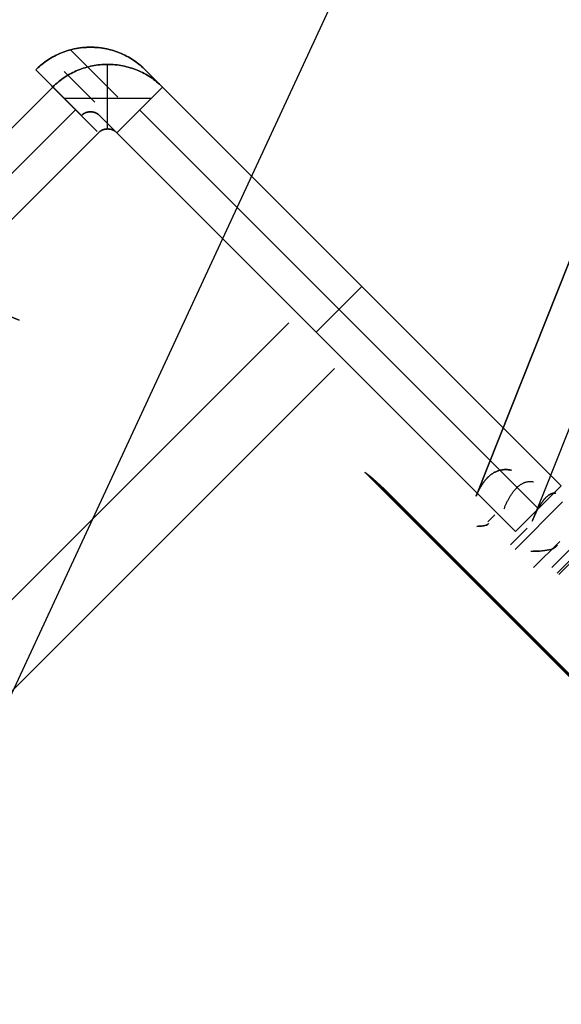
# Model space of a CAD drawing. Header units: millimetres. Extents: x -1030 to 192, y -442 to 180.
# Tile 34 of 256: x -994 to -981, y -391 to -368. Entities that reach past the tile are written whole.
import ezdxf

# ---------------------------------------------------------------- set-up
doc = ezdxf.new("R2010")
doc.units = ezdxf.units.MM
doc.header["$MEASUREMENT"] = 0
doc.layers.add('OVIDIO 120x60x72h', color=7, linetype='Continuous')

msp = doc.modelspace()

# ---------------------------------------------------------------- linework, layer by layer
at = {"layer": 'OVIDIO 120x60x72h', "extrusion": (0.108979, 0.202852, 0.973126)}
for points in [[(700.131, 998.263), (700.131, 837.607)], [(700.131, 837.607), (700.131, 998.263)], [(699.835, 998.263), (699.835, 837.607)], [(699.54, 837.607), (699.54, 998.263)], [(699.54, 998.263), (699.54, 837.607)]]:
    msp.add_lwpolyline(points, dxfattribs=at)
at = {"layer": 'OVIDIO 120x60x72h', "extrusion": (-0.045678, -0.114881, 0.992329)}
msp.add_lwpolyline([(-772.233, -622.651), (-772.233, -513.736)], dxfattribs=at)
at = {"layer": 'OVIDIO 120x60x72h', "extrusion": (0.021464, 0.046296, 0.998697)}
msp.add_lwpolyline([(740.538, 718.106), (740.538, 818.619)], dxfattribs=at)
at = {"layer": 'OVIDIO 120x60x72h', "extrusion": (0.235702, 0.235702, 0.942809)}
for points in [[(417.751, 1208.228), (417.751, 1099.15)], [(416.803, 1099.15), (416.803, 1208.228)], [(414.905, 1208.228), (414.905, 1099.15)], [(413.957, 1099.15), (413.957, 1208.228)]]:
    msp.add_lwpolyline(points, dxfattribs=at)
at = {"layer": 'OVIDIO 120x60x72h', "extrusion": (0.108989, 0.202866, 0.973122)}
for points in [[(699.126, 981.657), (699.126, 924.276)], [(699.126, 924.276), (699.126, 981.657)], [(698.413, 924.276), (698.413, 981.657)]]:
    msp.add_lwpolyline(points, dxfattribs=at)
at = {"layer": 'OVIDIO 120x60x72h', "extrusion": (0.108984, 0.202859, 0.973124)}
msp.add_lwpolyline([(697.702, 981.65), (697.702, 924.269)], dxfattribs=at)
at = {"layer": 'OVIDIO 120x60x72h', "extrusion": (0.202852, 0.108979, 0.973126)}
for points in [[(96.865, 1070.911), (96.865, 1231.567)], [(96.865, 1231.567), (96.865, 1070.911)], [(96.569, 1231.567), (96.569, 1070.911)], [(96.274, 1231.567), (96.274, 1070.911)], [(96.274, 1070.911), (96.274, 1231.567)]]:
    msp.add_lwpolyline(points, dxfattribs=at)
at = {"layer": 'OVIDIO 120x60x72h', "extrusion": (0.046296, 0.021464, 0.998697)}
for points in [[(41.869, 1002.952), (41.869, 1104.256)], [(40.383, 1003.92), (40.383, 1104.431)]]:
    msp.add_lwpolyline(points, dxfattribs=at)
at = {"layer": 'OVIDIO 120x60x72h'}
for points in [[(-992.009, -370.794), (-992.009, -369.293)], [(-1011.808, -388.346), (-993.282, -369.82)], [(-993.282, -369.82), (-1011.808, -388.346)], [(-990.736, -369.82), (-981.473, -379.083)], [(-981.473, -379.083), (-990.736, -369.82)], [(-991.003, -370.087), (-993.015, -370.087)], [(-1011.278, -388.877), (-992.751, -370.35)], [(-991.266, -370.351), (-982.003, -379.613)], [(-982.534, -380.144), (-991.797, -370.881)], [(-991.797, -370.881), (-982.534, -380.144)], [(-987.165, -375.512), (-986.105, -374.452)], [(-987.801, -375.3), (-1023.985, -411.484)], [(-986.741, -376.361), (-1022.932, -412.552)], [(-966.868, -397.931), (-986.038, -378.761)], [(-985.824, -378.974), (-967.081, -397.718)], [(-981.473, -379.083), (-982.534, -380.144)], [(-982.534, -380.144), (-981.473, -379.083)], [(-981.442, -379.455), (-982.544, -380.558)], [(-983.18, -379.921), (-983.014, -379.755)], [(-983.014, -379.755), (-983.18, -379.921)], [(-982.262, -380.063), (-982.65, -380.452)], [(-981.569, -381.108), (-980.509, -380.047)], [(-981.534, -381.144), (-980.473, -380.083)], [(-981.51, -380.372), (-982.12, -380.982)], [(-982.12, -380.982), (-981.51, -380.372)]]:
    msp.add_lwpolyline(points, dxfattribs=at)
at = {"layer": 'OVIDIO 120x60x72h', "extrusion": (0.999884, 0.000231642, -0.015217)}
for points in [[(-369.063, 20.478), (-379.167, 684.13)], [(-369.59, 20.458), (-379.694, 684.122)], [(-379.694, 684.122), (-369.59, 20.458)], [(-370.563, 20.477), (-380.666, 684.108)]]:
    msp.add_lwpolyline(points, dxfattribs=at)
at = {"layer": 'OVIDIO 120x60x72h', "extrusion": (0.000792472, -0.000792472, 0.999999)}
for points in [[(-992.249, -370.853), (-993.31, -369.792)], [(-993.31, -369.792), (-992.249, -370.853)]]:
    msp.add_lwpolyline(points, dxfattribs=at)
at = {"layer": 'OVIDIO 120x60x72h', "extrusion": (-5.44015e-08, -5.43987e-08, 1)}
for points in [[(-990.736, -369.82), (-991.797, -370.881)], [(-991.797, -370.881), (-990.736, -369.82)]]:
    msp.add_lwpolyline(points, dxfattribs=at)
at = {"layer": 'OVIDIO 120x60x72h', "extrusion": (0.999884, 0.000231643, -0.015217)}
for points in [[(-369.591, 20.497), (-379.694, 684.122)], [(-379.694, 684.122), (-369.591, 20.497)]]:
    msp.add_lwpolyline(points, dxfattribs=at)
at = {"layer": 'OVIDIO 120x60x72h', "extrusion": (-0.000378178, -0.000378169, 1)}
for points in [[(-992.207, -370.867), (-1010.734, -389.393)], [(-1010.734, -389.393), (-992.207, -370.867)]]:
    msp.add_lwpolyline(points, dxfattribs=at)
at = {"layer": 'OVIDIO 120x60x72h', "extrusion": (0.000231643, 0.999884, 0.015217)}
for points in [[(982.032, 704.854), (992.135, 41.22)], [(992.135, 41.22), (982.032, 704.854)], [(981.607, 704.847), (991.711, 41.221)], [(991.711, 41.221), (981.607, 704.847)]]:
    msp.add_lwpolyline(points, dxfattribs=at)
at = {"layer": 'OVIDIO 120x60x72h', "extrusion": (0.881274, -0.265352, 0.39108)}
msp.add_lwpolyline([(-636.763, 955.303), (-681.076, 1012.858)], dxfattribs=at)
at = {"layer": 'OVIDIO 120x60x72h', "extrusion": (0.015219, -0.015219, 0.999768)}
for points in [[(-991.163, -369.465), (-991.195, -369.434), (-991.228, -369.403), (-991.262, -369.373), (-991.297, -369.344), (-991.333, -369.315), (-991.369, -369.288), (-991.406, -369.262), (-991.444, -369.236), (-991.482, -369.211), (-991.521, -369.188), (-991.56, -369.165), (-991.6, -369.144), (-991.64, -369.123), (-991.681, -369.104), (-991.722, -369.086), (-991.763, -369.068), (-991.805, -369.052), (-991.847, -369.037), (-991.889, -369.023), (-991.931, -369.01), (-991.974, -368.999), (-992.016, -368.988), (-992.058, -368.978), (-992.101, -368.97), (-992.143, -368.962), (-992.185, -368.956), (-992.228, -368.95), (-992.27, -368.946), (-992.311, -368.943), (-992.353, -368.94), (-992.394, -368.939), (-992.436, -368.938), (-992.477, -368.939), (-992.518, -368.94), (-992.56, -368.943), (-992.601, -368.946), (-992.643, -368.95), (-992.686, -368.956), (-992.728, -368.962), (-992.77, -368.97), (-992.813, -368.978), (-992.855, -368.988), (-992.897, -368.999), (-992.94, -369.011), (-992.982, -369.023), (-993.024, -369.037), (-993.066, -369.052), (-993.108, -369.069), (-993.149, -369.086), (-993.19, -369.104), (-993.231, -369.124), (-993.271, -369.144), (-993.311, -369.166), (-993.35, -369.188), (-993.389, -369.212), (-993.427, -369.236), (-993.465, -369.262), (-993.502, -369.288), (-993.538, -369.316), (-993.574, -369.344), (-993.608, -369.373), (-993.643, -369.403), (-993.676, -369.434), (-993.708, -369.466)], [(-991.163, -369.465), (-981.785, -378.841)], [(-992.223, -370.526), (-992.228, -370.521), (-992.234, -370.516), (-992.239, -370.511), (-992.245, -370.507), (-992.25, -370.502), (-992.256, -370.498), (-992.262, -370.493), (-992.268, -370.489), (-992.274, -370.485), (-992.281, -370.481), (-992.287, -370.477), (-992.294, -370.474), (-992.3, -370.47), (-992.307, -370.467), (-992.314, -370.464), (-992.321, -370.461), (-992.328, -370.458), (-992.335, -370.456), (-992.342, -370.453), (-992.349, -370.451), (-992.356, -370.449), (-992.363, -370.447), (-992.37, -370.446), (-992.378, -370.444), (-992.385, -370.443), (-992.392, -370.442), (-992.399, -370.441), (-992.407, -370.44), (-992.414, -370.439), (-992.421, -370.439), (-992.428, -370.438), (-992.435, -370.438), (-992.443, -370.438), (-992.45, -370.439), (-992.457, -370.439), (-992.464, -370.44), (-992.471, -370.441), (-992.479, -370.442), (-992.486, -370.443), (-992.493, -370.444), (-992.5, -370.446), (-992.508, -370.447), (-992.515, -370.449), (-992.522, -370.451), (-992.529, -370.453), (-992.536, -370.456), (-992.543, -370.458), (-992.55, -370.461), (-992.557, -370.464), (-992.564, -370.467), (-992.57, -370.47), (-992.577, -370.474), (-992.583, -370.478), (-992.59, -370.481), (-992.596, -370.485), (-992.602, -370.489), (-992.608, -370.493), (-992.614, -370.498), (-992.62, -370.502), (-992.626, -370.507), (-992.632, -370.511), (-992.637, -370.516), (-992.642, -370.521), (-992.647, -370.526)], [(-992.223, -370.526), (-982.846, -379.902)], [(-991.163, -369.465), (-991.191, -369.438), (-991.221, -369.41), (-991.251, -369.383), (-991.282, -369.356), (-991.314, -369.33), (-991.347, -369.305), (-991.381, -369.28), (-991.416, -369.255), (-991.451, -369.231), (-991.487, -369.208), (-991.524, -369.186), (-991.562, -369.164), (-991.601, -369.144), (-991.64, -369.124), (-991.68, -369.105), (-991.721, -369.086), (-991.762, -369.069), (-991.804, -369.053), (-991.846, -369.037), (-991.889, -369.023), (-991.933, -369.01), (-991.977, -368.998), (-992.022, -368.987), (-992.067, -368.977), (-992.112, -368.968), (-992.158, -368.96), (-992.203, -368.953), (-992.25, -368.948), (-992.296, -368.944), (-992.342, -368.941), (-992.389, -368.939), (-992.436, -368.938), (-992.482, -368.939), (-992.529, -368.941), (-992.575, -368.944), (-992.621, -368.948), (-992.668, -368.953), (-992.713, -368.96), (-992.759, -368.968), (-992.804, -368.977), (-992.849, -368.987), (-992.894, -368.998), (-992.938, -369.01), (-992.982, -369.023), (-993.025, -369.038), (-993.067, -369.053), (-993.109, -369.069), (-993.15, -369.087), (-993.191, -369.105), (-993.231, -369.124), (-993.27, -369.144), (-993.309, -369.165), (-993.347, -369.186), (-993.384, -369.209), (-993.42, -369.232), (-993.455, -369.255), (-993.49, -369.28), (-993.524, -369.305), (-993.557, -369.33), (-993.589, -369.357), (-993.62, -369.383), (-993.65, -369.41), (-993.68, -369.438), (-993.708, -369.466)], [(-993.708, -369.466), (-993.68, -369.438), (-993.65, -369.41), (-993.62, -369.383), (-993.589, -369.357), (-993.557, -369.33), (-993.524, -369.305), (-993.49, -369.28), (-993.455, -369.255), (-993.42, -369.232), (-993.384, -369.209), (-993.347, -369.186), (-993.309, -369.165), (-993.27, -369.144), (-993.231, -369.124), (-993.191, -369.105), (-993.15, -369.087), (-993.109, -369.069), (-993.067, -369.053), (-993.025, -369.038), (-992.982, -369.023), (-992.938, -369.01), (-992.894, -368.998), (-992.849, -368.987), (-992.804, -368.977), (-992.759, -368.968), (-992.713, -368.96), (-992.668, -368.953), (-992.621, -368.948), (-992.575, -368.944), (-992.529, -368.941), (-992.482, -368.939), (-992.436, -368.938), (-992.389, -368.939), (-992.342, -368.941), (-992.296, -368.944), (-992.25, -368.948), (-992.203, -368.953), (-992.158, -368.96), (-992.112, -368.968), (-992.067, -368.977), (-992.022, -368.987), (-991.977, -368.998), (-991.933, -369.01), (-991.889, -369.023), (-991.846, -369.037), (-991.804, -369.053), (-991.762, -369.069), (-991.721, -369.086), (-991.68, -369.105), (-991.64, -369.124), (-991.601, -369.144), (-991.562, -369.164), (-991.524, -369.186), (-991.487, -369.208), (-991.451, -369.231), (-991.416, -369.255), (-991.381, -369.28), (-991.347, -369.305), (-991.314, -369.33), (-991.282, -369.356), (-991.251, -369.383), (-991.221, -369.41), (-991.191, -369.438), (-991.163, -369.465)], [(-991.799, -370.102), (-992.901, -369)], [(-992.647, -370.526), (-993.708, -369.466)], [(-993.708, -369.466), (-992.647, -370.526)], [(-992.334, -370.213), (-993.044, -369.503)], [(-992.647, -370.526), (-992.643, -370.522), (-992.638, -370.517), (-992.633, -370.513), (-992.628, -370.508), (-992.622, -370.504), (-992.617, -370.499), (-992.611, -370.495), (-992.605, -370.491), (-992.599, -370.487), (-992.593, -370.483), (-992.587, -370.48), (-992.581, -370.476), (-992.574, -370.473), (-992.568, -370.469), (-992.561, -370.466), (-992.554, -370.463), (-992.548, -370.46), (-992.541, -370.457), (-992.534, -370.455), (-992.526, -370.453), (-992.519, -370.45), (-992.512, -370.448), (-992.504, -370.446), (-992.497, -370.445), (-992.489, -370.443), (-992.482, -370.442), (-992.474, -370.441), (-992.466, -370.44), (-992.459, -370.439), (-992.451, -370.439), (-992.443, -370.439), (-992.435, -370.438), (-992.428, -370.439), (-992.42, -370.439), (-992.412, -370.439), (-992.404, -370.44), (-992.397, -370.441), (-992.389, -370.442), (-992.381, -370.443), (-992.374, -370.445), (-992.366, -370.446), (-992.359, -370.448), (-992.352, -370.45), (-992.344, -370.453), (-992.337, -370.455), (-992.33, -370.457), (-992.323, -370.46), (-992.316, -370.463), (-992.309, -370.466), (-992.303, -370.469), (-992.296, -370.473), (-992.29, -370.476), (-992.283, -370.48), (-992.277, -370.483), (-992.271, -370.487), (-992.265, -370.491), (-992.26, -370.495), (-992.254, -370.499), (-992.248, -370.504), (-992.243, -370.508), (-992.238, -370.512), (-992.233, -370.517), (-992.228, -370.522), (-992.223, -370.526)], [(-992.223, -370.526), (-992.228, -370.522), (-992.233, -370.517), (-992.238, -370.512), (-992.243, -370.508), (-992.248, -370.504), (-992.254, -370.499), (-992.26, -370.495), (-992.265, -370.491), (-992.271, -370.487), (-992.277, -370.483), (-992.283, -370.48), (-992.29, -370.476), (-992.296, -370.473), (-992.303, -370.469), (-992.309, -370.466), (-992.316, -370.463), (-992.323, -370.46), (-992.33, -370.457), (-992.337, -370.455), (-992.344, -370.453), (-992.352, -370.45), (-992.359, -370.448), (-992.366, -370.446), (-992.374, -370.445), (-992.381, -370.443), (-992.389, -370.442), (-992.397, -370.441), (-992.404, -370.44), (-992.412, -370.439), (-992.42, -370.439), (-992.428, -370.439), (-992.435, -370.438), (-992.443, -370.439), (-992.451, -370.439), (-992.459, -370.439), (-992.466, -370.44), (-992.474, -370.441), (-992.482, -370.442), (-992.489, -370.443), (-992.497, -370.445), (-992.504, -370.446), (-992.512, -370.448), (-992.519, -370.45), (-992.526, -370.453), (-992.534, -370.455), (-992.541, -370.457), (-992.548, -370.46), (-992.554, -370.463), (-992.561, -370.466), (-992.568, -370.469), (-992.574, -370.473), (-992.581, -370.476), (-992.587, -370.48), (-992.593, -370.483), (-992.599, -370.487), (-992.605, -370.491), (-992.611, -370.495), (-992.617, -370.499), (-992.622, -370.504), (-992.628, -370.508), (-992.633, -370.513), (-992.638, -370.517), (-992.643, -370.522), (-992.647, -370.526)], [(-991.97, -370.779), (-992.223, -370.526)], [(-992.223, -370.526), (-991.97, -370.779)]]:
    msp.add_lwpolyline(points, dxfattribs=at)
at = {"layer": 'OVIDIO 120x60x72h', "extrusion": (0.000231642, 0.999884, 0.015217)}
for points in [[(983.679, 41.311), (976.222, 531.143)], [(984.74, 41.327), (977.283, 531.161)]]:
    msp.add_lwpolyline(points, dxfattribs=at)
at = {"layer": 'OVIDIO 120x60x72h', "extrusion": (0.345247, 0.923255, 0.168535)}
msp.add_lwpolyline([(786.797, 811.496), (788.164, 810.88)], dxfattribs=at)
at = {"layer": 'OVIDIO 120x60x72h', "extrusion": (0.366639, 0.922113, 0.123629)}
for points in [[(770.099, 784.455), (770.198, 784.431), (770.298, 784.41), (770.4, 784.393), (770.503, 784.379), (770.555, 784.373), (770.608, 784.368), (770.66, 784.364), (770.713, 784.361), (770.766, 784.359), (770.82, 784.358), (770.873, 784.358), (770.927, 784.358), (770.98, 784.36), (771.034, 784.363), (771.088, 784.366), (771.142, 784.371), (771.196, 784.377), (771.25, 784.383), (771.304, 784.391), (771.358, 784.4), (771.411, 784.409), (771.465, 784.42), (771.518, 784.431), (771.572, 784.444), (771.625, 784.457), (771.677, 784.472), (771.73, 784.487), (771.782, 784.504), (771.834, 784.521), (771.886, 784.539), (771.937, 784.559), (771.988, 784.579), (772.039, 784.6), (772.089, 784.622), (772.138, 784.645), (772.188, 784.668), (772.236, 784.693), (772.284, 784.718), (772.332, 784.745), (772.379, 784.772), (772.425, 784.8), (772.471, 784.828), (772.516, 784.858), (772.561, 784.888), (772.605, 784.919), (772.648, 784.95), (772.69, 784.982), (772.732, 785.015), (772.773, 785.048), (772.813, 785.083), (772.853, 785.117), (772.892, 785.152), (772.967, 785.224), (773.039, 785.298), (773.108, 785.374), (773.174, 785.451)], [(773.174, 785.451), (773.108, 785.374), (773.039, 785.298), (772.967, 785.224), (772.892, 785.152), (772.853, 785.117), (772.813, 785.083), (772.773, 785.048), (772.732, 785.015), (772.69, 784.982), (772.648, 784.95), (772.605, 784.919), (772.561, 784.888), (772.516, 784.858), (772.471, 784.828), (772.425, 784.8), (772.379, 784.772), (772.332, 784.745), (772.284, 784.718), (772.236, 784.693), (772.188, 784.668), (772.138, 784.645), (772.089, 784.622), (772.039, 784.6), (771.988, 784.579), (771.937, 784.559), (771.886, 784.539), (771.834, 784.521), (771.782, 784.504), (771.73, 784.487), (771.677, 784.472), (771.625, 784.457), (771.572, 784.444), (771.518, 784.431), (771.465, 784.42), (771.411, 784.409), (771.358, 784.4), (771.304, 784.391), (771.25, 784.383), (771.196, 784.377), (771.142, 784.371), (771.088, 784.366), (771.034, 784.363), (770.98, 784.36), (770.927, 784.358), (770.873, 784.358), (770.82, 784.358), (770.766, 784.359), (770.713, 784.361), (770.66, 784.364), (770.608, 784.368), (770.555, 784.373), (770.503, 784.379), (770.4, 784.393), (770.298, 784.41), (770.198, 784.431), (770.099, 784.455)], [(772.016, 786.404), (771.983, 786.366), (771.949, 786.328), (771.913, 786.291), (771.875, 786.255), (771.855, 786.237), (771.836, 786.22), (771.815, 786.203), (771.795, 786.186), (771.774, 786.17), (771.753, 786.154), (771.731, 786.138), (771.709, 786.123), (771.687, 786.108), (771.664, 786.093), (771.642, 786.079), (771.618, 786.065), (771.595, 786.051), (771.571, 786.038), (771.547, 786.025), (771.523, 786.013), (771.498, 786.001), (771.473, 785.99), (771.448, 785.979), (771.423, 785.968), (771.398, 785.958), (771.372, 785.948), (771.346, 785.939), (771.32, 785.931), (771.294, 785.922), (771.268, 785.915), (771.241, 785.907), (771.215, 785.901), (771.188, 785.894), (771.161, 785.889), (771.135, 785.883), (771.108, 785.879), (771.081, 785.874), (771.054, 785.87), (771.027, 785.867), (771, 785.864), (770.973, 785.862), (770.946, 785.86), (770.919, 785.859), (770.892, 785.858), (770.865, 785.858), (770.839, 785.858), (770.812, 785.858), (770.786, 785.859), (770.759, 785.861), (770.733, 785.863), (770.707, 785.865), (770.681, 785.868), (770.629, 785.875), (770.578, 785.884), (770.528, 785.894), (770.479, 785.906)], [(770.479, 785.906), (770.528, 785.894), (770.578, 785.884), (770.629, 785.875), (770.681, 785.868), (770.707, 785.865), (770.733, 785.863), (770.759, 785.861), (770.786, 785.859), (770.812, 785.858), (770.839, 785.858), (770.865, 785.858), (770.892, 785.858), (770.919, 785.859), (770.946, 785.86), (770.973, 785.862), (771, 785.864), (771.027, 785.867), (771.054, 785.87), (771.081, 785.874), (771.108, 785.879), (771.135, 785.883), (771.161, 785.889), (771.188, 785.894), (771.215, 785.901), (771.241, 785.907), (771.268, 785.915), (771.294, 785.922), (771.32, 785.931), (771.346, 785.939), (771.372, 785.948), (771.398, 785.958), (771.423, 785.968), (771.448, 785.979), (771.473, 785.99), (771.498, 786.001), (771.523, 786.013), (771.547, 786.025), (771.571, 786.038), (771.595, 786.051), (771.618, 786.065), (771.642, 786.079), (771.664, 786.093), (771.687, 786.108), (771.709, 786.123), (771.731, 786.138), (771.753, 786.154), (771.774, 786.17), (771.795, 786.186), (771.815, 786.203), (771.836, 786.22), (771.855, 786.237), (771.875, 786.255), (771.913, 786.291), (771.949, 786.328), (771.983, 786.366), (772.016, 786.404)]]:
    msp.add_lwpolyline(points, dxfattribs=at)
at = {"layer": 'OVIDIO 120x60x72h', "extrusion": (0.264208, 0.933612, 0.241996)}
for points in [[(841.233, 835.481), (842.373, 834.506)], [(842.373, 834.506), (841.233, 835.481)]]:
    msp.add_lwpolyline(points, dxfattribs=at)
at = {"layer": 'OVIDIO 120x60x72h', "extrusion": (-0.276089, 0.12261, 0.953279)}
for points in [[(744.86, -494.674), (744.86, -496.997)], [(745.834, -497.579), (745.834, -496.079)], [(745.834, -496.079), (745.834, -497.579)], [(746.331, -496.079), (746.331, -497.579)], [(746.469, -496.079), (746.469, -497.579)]]:
    msp.add_lwpolyline(points, dxfattribs=at)
at = {"layer": 'OVIDIO 120x60x72h', "extrusion": (0.871231, -0.386908, 0.302091)}
for points in [[(-746.478, 894.652), (-746.48, 894.67), (-746.481, 894.688), (-746.483, 894.706), (-746.484, 894.724), (-746.484, 894.742), (-746.484, 894.761), (-746.484, 894.779), (-746.483, 894.797), (-746.481, 894.816), (-746.479, 894.834), (-746.477, 894.853), (-746.474, 894.871), (-746.471, 894.889), (-746.468, 894.908), (-746.463, 894.926), (-746.459, 894.944), (-746.454, 894.962), (-746.448, 894.98), (-746.442, 894.997), (-746.436, 895.015), (-746.429, 895.032), (-746.422, 895.049), (-746.415, 895.066), (-746.407, 895.083), (-746.398, 895.099), (-746.389, 895.115), (-746.38, 895.131), (-746.371, 895.147), (-746.361, 895.162), (-746.351, 895.177), (-746.34, 895.192), (-746.33, 895.206), (-746.319, 895.22), (-746.307, 895.234), (-746.295, 895.248), (-746.283, 895.262), (-746.27, 895.275), (-746.257, 895.288), (-746.244, 895.3), (-746.23, 895.313), (-746.216, 895.325), (-746.202, 895.337), (-746.187, 895.348), (-746.172, 895.359), (-746.157, 895.37), (-746.142, 895.38), (-746.126, 895.39), (-746.11, 895.399), (-746.094, 895.408), (-746.077, 895.417), (-746.061, 895.425), (-746.044, 895.433), (-746.027, 895.441), (-746.009, 895.448), (-745.992, 895.454), (-745.975, 895.461), (-745.957, 895.466), (-745.94, 895.471), (-745.922, 895.476), (-745.904, 895.481), (-745.886, 895.484), (-745.869, 895.488), (-745.851, 895.491), (-745.833, 895.493)], [(-745.833, 895.493), (-745.851, 895.491), (-745.869, 895.488), (-745.886, 895.484), (-745.904, 895.481), (-745.922, 895.476), (-745.94, 895.471), (-745.957, 895.466), (-745.975, 895.461), (-745.992, 895.454), (-746.009, 895.448), (-746.027, 895.441), (-746.044, 895.433), (-746.061, 895.425), (-746.077, 895.417), (-746.094, 895.408), (-746.11, 895.399), (-746.126, 895.39), (-746.142, 895.38), (-746.157, 895.37), (-746.172, 895.359), (-746.187, 895.348), (-746.202, 895.337), (-746.216, 895.325), (-746.23, 895.313), (-746.244, 895.3), (-746.257, 895.288), (-746.27, 895.275), (-746.283, 895.262), (-746.295, 895.248), (-746.307, 895.234), (-746.319, 895.22), (-746.33, 895.206), (-746.34, 895.192), (-746.351, 895.177), (-746.361, 895.162), (-746.371, 895.147), (-746.38, 895.131), (-746.389, 895.115), (-746.398, 895.099), (-746.407, 895.083), (-746.415, 895.066), (-746.422, 895.049), (-746.429, 895.032), (-746.436, 895.015), (-746.442, 894.997), (-746.448, 894.98), (-746.454, 894.962), (-746.459, 894.944), (-746.463, 894.926), (-746.468, 894.908), (-746.471, 894.889), (-746.474, 894.871), (-746.477, 894.853), (-746.479, 894.834), (-746.481, 894.816), (-746.483, 894.797), (-746.484, 894.779), (-746.484, 894.761), (-746.484, 894.742), (-746.484, 894.724), (-746.483, 894.706), (-746.481, 894.688), (-746.48, 894.67), (-746.478, 894.652)], [(-745.833, 895.493), (-745.851, 895.491), (-745.869, 895.488), (-745.886, 895.484), (-745.904, 895.48), (-745.922, 895.476), (-745.94, 895.471), (-745.957, 895.466), (-745.975, 895.46), (-745.992, 895.454), (-746.009, 895.448), (-746.027, 895.441), (-746.044, 895.433), (-746.061, 895.425), (-746.077, 895.417), (-746.094, 895.408), (-746.11, 895.399), (-746.126, 895.39), (-746.142, 895.38), (-746.157, 895.37), (-746.172, 895.359), (-746.187, 895.348), (-746.202, 895.336), (-746.216, 895.325), (-746.23, 895.313), (-746.244, 895.3), (-746.257, 895.288), (-746.27, 895.275), (-746.283, 895.262), (-746.295, 895.248), (-746.307, 895.234), (-746.319, 895.22), (-746.33, 895.206), (-746.34, 895.192), (-746.351, 895.177), (-746.361, 895.162), (-746.371, 895.147), (-746.38, 895.131), (-746.389, 895.115), (-746.398, 895.099), (-746.407, 895.083), (-746.414, 895.066), (-746.422, 895.049), (-746.429, 895.032), (-746.436, 895.015), (-746.442, 894.997), (-746.448, 894.98), (-746.454, 894.962), (-746.459, 894.944), (-746.463, 894.926), (-746.467, 894.908), (-746.471, 894.889), (-746.474, 894.871), (-746.477, 894.853), (-746.479, 894.834), (-746.481, 894.816), (-746.483, 894.797), (-746.483, 894.779), (-746.484, 894.761), (-746.484, 894.742), (-746.484, 894.724), (-746.483, 894.706), (-746.481, 894.688), (-746.48, 894.67), (-746.477, 894.652)]]:
    msp.add_lwpolyline(points, dxfattribs=at)
at = {"layer": 'OVIDIO 120x60x72h', "extrusion": (0.000995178, 0.999995, -0.002882)}
for points in [[(981.25, 702.268), (980.577, 700.317)], [(982.452, 701.664), (982.399, 701.51)]]:
    msp.add_lwpolyline(points, dxfattribs=at)
at = {"layer": 'OVIDIO 120x60x72h', "extrusion": (0.997294, -0.007645, 0.073113)}
for points in [[(-387.278, 768.95), (-387.48, 770.88)], [(-387.48, 770.88), (-387.278, 768.95)]]:
    msp.add_lwpolyline(points, dxfattribs=at)
at = {"layer": 'OVIDIO 120x60x72h', "extrusion": (-0.276068, 0.12261, 0.953286)}
for points in [[(746.155, -496.554), (746.155, -498.096)], [(746.31, -496.161), (746.31, -497.752)]]:
    msp.add_lwpolyline(points, dxfattribs=at)
at = {"layer": 'OVIDIO 120x60x72h', "extrusion": (0.018371, -0.007538, 0.999803)}
for points in [[(-724.502, 778.995), (-724.502, 777.369)], [(-724.502, 777.369), (-724.502, 778.995)]]:
    msp.add_lwpolyline(points, dxfattribs=at)
at = {"layer": 'OVIDIO 120x60x72h', "extrusion": (0.871231, -0.38691, 0.30209)}
msp.add_lwpolyline([(-746.48, 894.65), (-746.482, 894.668), (-746.484, 894.686), (-746.485, 894.704), (-746.486, 894.722), (-746.487, 894.741), (-746.487, 894.759), (-746.486, 894.778), (-746.485, 894.796), (-746.484, 894.815), (-746.482, 894.833), (-746.48, 894.852), (-746.477, 894.87), (-746.474, 894.888), (-746.47, 894.907), (-746.466, 894.925), (-746.461, 894.943), (-746.456, 894.961), (-746.45, 894.979), (-746.444, 894.997), (-746.438, 895.014), (-746.431, 895.031), (-746.424, 895.049), (-746.416, 895.065), (-746.408, 895.082), (-746.4, 895.099), (-746.391, 895.115), (-746.382, 895.131), (-746.373, 895.146), (-746.363, 895.162), (-746.353, 895.177), (-746.342, 895.191), (-746.331, 895.206), (-746.32, 895.22), (-746.309, 895.234), (-746.297, 895.247), (-746.285, 895.261), (-746.272, 895.274), (-746.259, 895.287), (-746.246, 895.299), (-746.232, 895.312), (-746.218, 895.324), (-746.204, 895.335), (-746.189, 895.347), (-746.174, 895.358), (-746.159, 895.368), (-746.143, 895.379), (-746.128, 895.389), (-746.112, 895.398), (-746.095, 895.407), (-746.079, 895.416), (-746.062, 895.424), (-746.045, 895.432), (-746.028, 895.44), (-746.011, 895.447), (-745.994, 895.453), (-745.976, 895.459), (-745.959, 895.465), (-745.941, 895.47), (-745.923, 895.475), (-745.905, 895.479), (-745.888, 895.483), (-745.87, 895.487), (-745.852, 895.49), (-745.834, 895.492)], dxfattribs=at)
at = {"layer": 'OVIDIO 120x60x72h', "extrusion": (0.707107, 0.707107, 0)}
for points in [[(423.954, 37.578), (423.955, 37.528), (423.957, 37.478), (423.96, 37.428), (423.964, 37.378), (423.97, 37.328), (423.977, 37.278), (423.985, 37.228), (423.994, 37.179), (424.005, 37.129), (424.017, 37.08), (424.03, 37.032), (424.045, 36.984), (424.06, 36.936), (424.077, 36.889), (424.094, 36.842), (424.113, 36.796), (424.133, 36.751), (424.154, 36.706), (424.176, 36.662), (424.199, 36.619), (424.223, 36.576), (424.248, 36.534), (424.274, 36.493), (424.301, 36.453), (424.328, 36.414), (424.356, 36.375), (424.385, 36.338), (424.415, 36.301), (424.445, 36.265), (424.476, 36.231), (424.508, 36.197), (424.54, 36.164), (424.573, 36.132), (424.606, 36.101), (424.641, 36.07), (424.677, 36.039), (424.713, 36.01), (424.751, 35.981), (424.789, 35.952), (424.829, 35.925), (424.869, 35.898), (424.91, 35.873), (424.952, 35.848), (424.994, 35.824), (425.038, 35.801), (425.082, 35.779), (425.127, 35.758), (425.172, 35.738), (425.218, 35.719), (425.265, 35.701), (425.312, 35.684), (425.36, 35.669), (425.408, 35.654), (425.456, 35.641), (425.505, 35.629), (425.554, 35.619), (425.604, 35.609), (425.654, 35.601), (425.703, 35.594), (425.754, 35.588), (425.804, 35.584), (425.854, 35.581), (425.904, 35.579), (425.954, 35.578)], [(425.954, 35.578), (425.91, 35.579), (425.865, 35.58), (425.82, 35.583), (425.774, 35.586), (425.729, 35.591), (425.683, 35.597), (425.637, 35.604), (425.59, 35.612), (425.544, 35.621), (425.497, 35.631), (425.45, 35.643), (425.404, 35.656), (425.357, 35.669), (425.311, 35.685), (425.264, 35.701), (425.218, 35.719), (425.172, 35.738), (425.126, 35.758), (425.081, 35.779), (425.036, 35.802), (424.991, 35.826), (424.947, 35.851), (424.903, 35.877), (424.86, 35.904), (424.817, 35.933), (424.775, 35.963), (424.734, 35.994), (424.694, 36.026), (424.654, 36.059), (424.615, 36.093), (424.577, 36.128), (424.54, 36.164), (424.504, 36.201), (424.469, 36.239), (424.434, 36.278), (424.401, 36.318), (424.369, 36.358), (424.339, 36.399), (424.309, 36.441), (424.28, 36.484), (424.253, 36.527), (424.226, 36.571), (424.201, 36.615), (424.178, 36.66), (424.155, 36.705), (424.134, 36.75), (424.113, 36.796), (424.095, 36.842), (424.077, 36.888), (424.06, 36.935), (424.045, 36.981), (424.031, 37.028), (424.019, 37.075), (424.007, 37.121), (423.997, 37.168), (423.988, 37.214), (423.979, 37.261), (423.973, 37.307), (423.967, 37.353), (423.962, 37.399), (423.959, 37.444), (423.956, 37.489), (423.955, 37.534), (423.954, 37.578)], [(423.954, 37.578), (423.955, 37.534), (423.956, 37.489), (423.959, 37.444), (423.962, 37.399), (423.967, 37.353), (423.973, 37.307), (423.979, 37.261), (423.988, 37.214), (423.997, 37.168), (424.007, 37.121), (424.019, 37.075), (424.031, 37.028), (424.045, 36.981), (424.06, 36.935), (424.077, 36.888), (424.095, 36.842), (424.113, 36.796), (424.134, 36.75), (424.155, 36.705), (424.178, 36.66), (424.201, 36.615), (424.226, 36.571), (424.253, 36.527), (424.28, 36.484), (424.309, 36.441), (424.339, 36.399), (424.369, 36.358), (424.401, 36.318), (424.434, 36.278), (424.469, 36.239), (424.504, 36.201), (424.54, 36.164), (424.577, 36.128), (424.615, 36.093), (424.654, 36.059), (424.694, 36.026), (424.734, 35.994), (424.775, 35.963), (424.817, 35.933), (424.86, 35.904), (424.903, 35.877), (424.947, 35.851), (424.991, 35.826), (425.036, 35.802), (425.081, 35.779), (425.126, 35.758), (425.172, 35.738), (425.218, 35.719), (425.264, 35.701), (425.311, 35.685), (425.357, 35.669), (425.404, 35.656), (425.45, 35.643), (425.497, 35.631), (425.544, 35.621), (425.59, 35.612), (425.637, 35.604), (425.683, 35.597), (425.729, 35.591), (425.774, 35.586), (425.82, 35.583), (425.865, 35.58), (425.91, 35.579), (425.954, 35.578)]]:
    msp.add_lwpolyline(points, dxfattribs=at)
at = {"layer": 'OVIDIO 120x60x72h', "extrusion": (0.881208, -0.265507, 0.391124)}
for points in [[(-647.431, 970.554), (-693.05, 1029.774)], [(-693.05, 1029.774), (-647.431, 970.554)]]:
    msp.add_lwpolyline(points, dxfattribs=at)
at = {"layer": 'OVIDIO 120x60x72h', "extrusion": (0.881275, -0.265352, 0.391079)}
for points in [[(-647.423, 971.864), (-689.806, 1026.913)], [(-689.806, 1026.913), (-647.423, 971.864)], [(-647.602, 971.726), (-689.985, 1026.775)]]:
    msp.add_lwpolyline(points, dxfattribs=at)
at = {"layer": 'OVIDIO 120x60x72h', "extrusion": (-0.276167, 0.122599, 0.953258)}
for points in [[(746.376, -496.113), (746.376, -497.613)], [(746.376, -497.613), (746.376, -496.113)]]:
    msp.add_lwpolyline(points, dxfattribs=at)
at = {"layer": 'OVIDIO 120x60x72h', "extrusion": (0.009374, 0.99956, -0.028155)}
for points in [[(979.877, 691.302), (979.825, 691.147)], [(979.825, 691.147), (979.877, 691.302)]]:
    msp.add_lwpolyline(points, dxfattribs=at)
at = {"layer": 'OVIDIO 120x60x72h', "extrusion": (-0.276197, 0.122706, 0.953236)}
for points in [[(746.57, -495.847), (746.57, -497.347)], [(746.57, -497.347), (746.57, -495.847)]]:
    msp.add_lwpolyline(points, dxfattribs=at)
at = {"layer": 'OVIDIO 120x60x72h', "extrusion": (0.23831, 0.962875, -0.126807)}
for points in [[(861.411, 617.855), (863.076, 618.708)], [(863.076, 618.708), (861.411, 617.855)]]:
    msp.add_lwpolyline(points, dxfattribs=at)
at = {"layer": 'OVIDIO 120x60x72h', "extrusion": (9.85325e-08, 9.85312e-08, 1)}
for points in [[(-980.635, -379.921), (-981.696, -380.982)], [(-981.696, -380.982), (-980.635, -379.921)]]:
    msp.add_lwpolyline(points, dxfattribs=at)
at = {"layer": 'OVIDIO 120x60x72h', "extrusion": (0.000993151, 0.999995, -0.002876)}
for points in [[(982.476, 701.485), (981.775, 699.454)], [(982.305, 699.738), (981.722, 698.049)]]:
    msp.add_lwpolyline(points, dxfattribs=at)
at = {"layer": 'OVIDIO 120x60x72h', "extrusion": (0.881185, -0.265561, 0.391139)}
for points in [[(-693.828, 1029.233), (-647.508, 969.115)], [(-647.508, 969.115), (-693.828, 1029.233)]]:
    msp.add_lwpolyline(points, dxfattribs=at)
at = {"layer": 'OVIDIO 120x60x72h', "extrusion": (0.998758, -0.003996, 0.049658)}
for points in [[(-384.385, 748.046), (-384.296, 746.935)], [(-384.296, 746.935), (-384.385, 748.046)]]:
    msp.add_lwpolyline(points, dxfattribs=at)
at = {"layer": 'OVIDIO 120x60x72h', "extrusion": (-0.265352, 0.881274, 0.39108)}
msp.add_lwpolyline([(1068.212, 731.004), (1023.899, 673.449)], dxfattribs=at)
at = {"layer": 'OVIDIO 120x60x72h'}
for points in [[(-983.454, -379.326, 703.341), (-983.179, -378.634, 703.434), (-943.679, -279.288, 716.753)], [(-943.679, -279.288, 716.753), (-983.179, -378.634, 703.434), (-983.454, -379.326, 703.341)], [(-942.372, -279.868, 717.206), (-981.873, -379.214, 703.887), (-982.148, -379.906, 703.794)], [(-993.282, -369.82, 35.578), (-993.249, -369.788, 35.578), (-993.215, -369.757, 35.578), (-993.181, -369.727, 35.578), (-993.147, -369.698, 35.578), (-993.112, -369.67, 35.578), (-993.077, -369.643, 35.578), (-993.041, -369.617, 35.578), (-993.005, -369.592, 35.578), (-992.968, -369.569, 35.578), (-992.931, -369.546, 35.578), (-992.894, -369.524, 35.578), (-992.855, -369.503, 35.578), (-992.817, -369.484, 35.578), (-992.778, -369.465, 35.578), (-992.738, -369.447, 35.578), (-992.698, -369.43, 35.578), (-992.657, -369.414, 35.578), (-992.616, -369.399, 35.578), (-992.575, -369.384, 35.578), (-992.533, -369.371, 35.578), (-992.49, -369.359, 35.578), (-992.448, -369.348, 35.578), (-992.405, -369.337, 35.578), (-992.361, -369.328, 35.578), (-992.318, -369.32, 35.578), (-992.274, -369.313, 35.578), (-992.23, -369.307, 35.578), (-992.186, -369.302, 35.578), (-992.142, -369.298, 35.578), (-992.098, -369.295, 35.578), (-992.053, -369.293, 35.578), (-992.009, -369.293, 35.578), (-991.965, -369.293, 35.578), (-991.92, -369.295, 35.578), (-991.876, -369.298, 35.578), (-991.832, -369.302, 35.578), (-991.788, -369.307, 35.578), (-991.744, -369.313, 35.578), (-991.7, -369.32, 35.578), (-991.656, -369.328, 35.578), (-991.613, -369.338, 35.578), (-991.57, -369.348, 35.578), (-991.528, -369.359, 35.578), (-991.485, -369.371, 35.578), (-991.443, -369.384, 35.578), (-991.402, -369.399, 35.578), (-991.361, -369.414, 35.578), (-991.32, -369.43, 35.578), (-991.28, -369.447, 35.578), (-991.24, -369.465, 35.578), (-991.201, -369.484, 35.578), (-991.162, -369.503, 35.578), (-991.124, -369.524, 35.578), (-991.087, -369.546, 35.578), (-991.049, -369.569, 35.578), (-991.013, -369.593, 35.578), (-990.977, -369.617, 35.578), (-990.941, -369.643, 35.578), (-990.905, -369.67, 35.578), (-990.871, -369.698, 35.578), (-990.836, -369.727, 35.578), (-990.802, -369.757, 35.578), (-990.769, -369.788, 35.578), (-990.736, -369.82, 35.578)], [(-990.736, -369.82, 35.578), (-990.769, -369.788, 35.578), (-990.802, -369.757, 35.578), (-990.836, -369.727, 35.578), (-990.871, -369.698, 35.578), (-990.905, -369.67, 35.578), (-990.941, -369.643, 35.578), (-990.977, -369.617, 35.578), (-991.013, -369.593, 35.578), (-991.049, -369.569, 35.578), (-991.087, -369.546, 35.578), (-991.124, -369.524, 35.578), (-991.162, -369.503, 35.578), (-991.201, -369.484, 35.578), (-991.24, -369.465, 35.578), (-991.28, -369.447, 35.578), (-991.32, -369.43, 35.578), (-991.361, -369.414, 35.578), (-991.402, -369.399, 35.578), (-991.443, -369.384, 35.578), (-991.485, -369.371, 35.578), (-991.528, -369.359, 35.578), (-991.57, -369.348, 35.578), (-991.613, -369.338, 35.578), (-991.656, -369.328, 35.578), (-991.7, -369.32, 35.578), (-991.744, -369.313, 35.578), (-991.788, -369.307, 35.578), (-991.832, -369.302, 35.578), (-991.876, -369.298, 35.578), (-991.92, -369.295, 35.578), (-991.965, -369.293, 35.578), (-992.009, -369.293, 35.578), (-992.053, -369.293, 35.578), (-992.098, -369.295, 35.578), (-992.142, -369.298, 35.578), (-992.186, -369.302, 35.578), (-992.23, -369.307, 35.578), (-992.274, -369.313, 35.578), (-992.318, -369.32, 35.578), (-992.361, -369.328, 35.578), (-992.405, -369.337, 35.578), (-992.448, -369.348, 35.578), (-992.49, -369.359, 35.578), (-992.533, -369.371, 35.578), (-992.575, -369.384, 35.578), (-992.616, -369.399, 35.578), (-992.657, -369.414, 35.578), (-992.698, -369.43, 35.578), (-992.738, -369.447, 35.578), (-992.778, -369.465, 35.578), (-992.817, -369.484, 35.578), (-992.855, -369.503, 35.578), (-992.894, -369.524, 35.578), (-992.931, -369.546, 35.578), (-992.968, -369.569, 35.578), (-993.005, -369.592, 35.578), (-993.041, -369.617, 35.578), (-993.077, -369.643, 35.578), (-993.112, -369.67, 35.578), (-993.147, -369.698, 35.578), (-993.181, -369.727, 35.578), (-993.215, -369.757, 35.578), (-993.249, -369.788, 35.578), (-993.282, -369.82, 35.578)], [(-991.797, -370.881, 35.578), (-991.804, -370.874, 35.578), (-991.812, -370.867, 35.578), (-991.819, -370.86, 35.578), (-991.827, -370.854, 35.578), (-991.835, -370.848, 35.578), (-991.843, -370.842, 35.578), (-991.851, -370.837, 35.578), (-991.859, -370.832, 35.578), (-991.863, -370.83, 35.578), (-991.868, -370.827, 35.578), (-991.872, -370.825, 35.578), (-991.876, -370.823, 35.578), (-991.88, -370.821, 35.578), (-991.885, -370.819, 35.578), (-991.889, -370.817, 35.578), (-991.894, -370.815, 35.578), (-991.898, -370.814, 35.578), (-991.902, -370.812, 35.578), (-991.911, -370.809, 35.578), (-991.921, -370.806, 35.578), (-991.93, -370.803, 35.578), (-991.94, -370.801, 35.578), (-991.949, -370.799, 35.578), (-991.959, -370.798, 35.578), (-991.969, -370.796, 35.578), (-991.979, -370.795, 35.578), (-991.989, -370.795, 35.578), (-991.999, -370.794, 35.578), (-992.009, -370.794, 35.579), (-992.019, -370.794, 35.579), (-992.029, -370.795, 35.579), (-992.039, -370.795, 35.579), (-992.049, -370.796, 35.579), (-992.059, -370.798, 35.578), (-992.068, -370.799, 35.578), (-992.078, -370.801, 35.578), (-992.087, -370.803, 35.578), (-992.097, -370.806, 35.578), (-992.106, -370.809, 35.578), (-992.115, -370.812, 35.578), (-992.12, -370.814, 35.578), (-992.124, -370.815, 35.578), (-992.128, -370.817, 35.578), (-992.133, -370.819, 35.578), (-992.137, -370.821, 35.578), (-992.141, -370.823, 35.578), (-992.146, -370.825, 35.578), (-992.15, -370.827, 35.577), (-992.154, -370.83, 35.577), (-992.158, -370.832, 35.577), (-992.162, -370.834, 35.577), (-992.166, -370.837, 35.577), (-992.175, -370.842, 35.577), (-992.183, -370.848, 35.577), (-992.19, -370.854, 35.577), (-992.198, -370.86, 35.577), (-992.206, -370.867, 35.577), (-992.213, -370.874, 35.577), (-992.221, -370.881, 35.577)], [(-992.221, -370.881, 35.577), (-992.213, -370.874, 35.577), (-992.206, -370.867, 35.577), (-992.198, -370.86, 35.577), (-992.19, -370.854, 35.577), (-992.183, -370.848, 35.577), (-992.175, -370.842, 35.577), (-992.166, -370.837, 35.577), (-992.162, -370.834, 35.577), (-992.158, -370.832, 35.577), (-992.154, -370.83, 35.577), (-992.15, -370.827, 35.577), (-992.146, -370.825, 35.578), (-992.141, -370.823, 35.578), (-992.137, -370.821, 35.578), (-992.133, -370.819, 35.578), (-992.128, -370.817, 35.578), (-992.124, -370.815, 35.578), (-992.12, -370.814, 35.578), (-992.115, -370.812, 35.578), (-992.106, -370.809, 35.578), (-992.097, -370.806, 35.578), (-992.087, -370.803, 35.578), (-992.078, -370.801, 35.578), (-992.068, -370.799, 35.578), (-992.059, -370.798, 35.578), (-992.049, -370.796, 35.579), (-992.039, -370.795, 35.579), (-992.029, -370.795, 35.579), (-992.019, -370.794, 35.579), (-992.009, -370.794, 35.579), (-991.999, -370.794, 35.578), (-991.989, -370.795, 35.578), (-991.979, -370.795, 35.578), (-991.969, -370.796, 35.578), (-991.959, -370.798, 35.578), (-991.949, -370.799, 35.578), (-991.94, -370.801, 35.578), (-991.93, -370.803, 35.578), (-991.921, -370.806, 35.578), (-991.911, -370.809, 35.578), (-991.902, -370.812, 35.578), (-991.898, -370.814, 35.578), (-991.894, -370.815, 35.578), (-991.889, -370.817, 35.578), (-991.885, -370.819, 35.578), (-991.88, -370.821, 35.578), (-991.876, -370.823, 35.578), (-991.872, -370.825, 35.578), (-991.868, -370.827, 35.578), (-991.863, -370.83, 35.578), (-991.859, -370.832, 35.578), (-991.851, -370.837, 35.578), (-991.843, -370.842, 35.578), (-991.835, -370.848, 35.578), (-991.827, -370.854, 35.578), (-991.819, -370.86, 35.578), (-991.812, -370.867, 35.578), (-991.804, -370.874, 35.578), (-991.797, -370.881, 35.578)], [(-986.038, -378.761, 65.878), (-985.944, -378.836, 65.878), (-985.853, -378.912, 65.878), (-985.763, -378.991, 65.878), (-985.674, -379.071, 65.878), (-985.587, -379.153, 65.878), (-978.614, -386.124, 65.878)], [(-982.631, -378.72, 702.448), (-982.65, -378.716, 702.471), (-982.668, -378.712, 702.494), (-982.686, -378.71, 702.516), (-982.704, -378.707, 702.539), (-982.722, -378.706, 702.561), (-982.74, -378.705, 702.583), (-982.757, -378.704, 702.605), (-982.774, -378.704, 702.627), (-982.791, -378.705, 702.649), (-982.808, -378.706, 702.67), (-982.824, -378.707, 702.691), (-982.841, -378.709, 702.713), (-982.857, -378.712, 702.734), (-982.873, -378.715, 702.755), (-982.889, -378.718, 702.775), (-982.904, -378.722, 702.796), (-982.92, -378.726, 702.816), (-982.935, -378.731, 702.836), (-982.95, -378.736, 702.856), (-982.965, -378.742, 702.876), (-982.98, -378.748, 702.896), (-982.994, -378.754, 702.915), (-983.009, -378.761, 702.934), (-983.023, -378.768, 702.953), (-983.037, -378.776, 702.971), (-983.051, -378.784, 702.99), (-983.065, -378.792, 703.008), (-983.078, -378.801, 703.025), (-983.091, -378.811, 703.042), (-983.105, -378.82, 703.059), (-983.118, -378.83, 703.076), (-983.131, -378.841, 703.092), (-983.143, -378.852, 703.108), (-983.156, -378.863, 703.123), (-983.169, -378.875, 703.138), (-983.181, -378.887, 703.153), (-983.193, -378.899, 703.167), (-983.205, -378.912, 703.18), (-983.217, -378.925, 703.194), (-983.228, -378.939, 703.206), (-983.24, -378.952, 703.219), (-983.251, -378.966, 703.23), (-983.262, -378.981, 703.242), (-983.273, -378.995, 703.252), (-983.284, -379.01, 703.263), (-983.294, -379.025, 703.272), (-983.305, -379.04, 703.282), (-983.315, -379.055, 703.29), (-983.325, -379.071, 703.298), (-983.335, -379.086, 703.306), (-983.345, -379.102, 703.312), (-983.354, -379.118, 703.319), (-983.363, -379.134, 703.324), (-983.368, -379.143, 703.327), (-983.372, -379.151, 703.329), (-983.377, -379.159, 703.331), (-983.381, -379.167, 703.333), (-983.386, -379.176, 703.335), (-983.39, -379.184, 703.337), (-983.395, -379.193, 703.339), (-983.399, -379.201, 703.34), (-983.403, -379.21, 703.341), (-983.407, -379.218, 703.342), (-983.411, -379.227, 703.343), (-983.416, -379.236, 703.344), (-983.42, -379.244, 703.344), (-983.424, -379.253, 703.345), (-983.428, -379.262, 703.345), (-983.432, -379.271, 703.345), (-983.435, -379.28, 703.345), (-983.439, -379.289, 703.344), (-983.443, -379.298, 703.344), (-983.447, -379.307, 703.343), (-983.451, -379.316, 703.342), (-983.454, -379.326, 703.341)], [(-983.454, -379.326, 703.341), (-983.451, -379.316, 703.342), (-983.447, -379.307, 703.343), (-983.443, -379.298, 703.344), (-983.439, -379.289, 703.344), (-983.435, -379.28, 703.345), (-983.432, -379.271, 703.345), (-983.428, -379.262, 703.345), (-983.424, -379.253, 703.345), (-983.42, -379.244, 703.344), (-983.416, -379.236, 703.344), (-983.411, -379.227, 703.343), (-983.407, -379.218, 703.342), (-983.403, -379.21, 703.341), (-983.399, -379.201, 703.34), (-983.395, -379.193, 703.339), (-983.39, -379.184, 703.337), (-983.386, -379.176, 703.335), (-983.381, -379.167, 703.333), (-983.377, -379.159, 703.331), (-983.372, -379.151, 703.329), (-983.368, -379.143, 703.327), (-983.363, -379.134, 703.324), (-983.354, -379.118, 703.319), (-983.345, -379.102, 703.312), (-983.335, -379.086, 703.306), (-983.325, -379.071, 703.298), (-983.315, -379.055, 703.29), (-983.305, -379.04, 703.282), (-983.294, -379.025, 703.272), (-983.284, -379.01, 703.263), (-983.273, -378.995, 703.252), (-983.262, -378.981, 703.242), (-983.251, -378.966, 703.23), (-983.24, -378.952, 703.219), (-983.228, -378.939, 703.206), (-983.217, -378.925, 703.194), (-983.205, -378.912, 703.18), (-983.193, -378.899, 703.167), (-983.181, -378.887, 703.153), (-983.169, -378.875, 703.138), (-983.156, -378.863, 703.123), (-983.143, -378.852, 703.108), (-983.131, -378.841, 703.092), (-983.118, -378.83, 703.076), (-983.105, -378.82, 703.059), (-983.091, -378.811, 703.042), (-983.078, -378.801, 703.025), (-983.065, -378.792, 703.008), (-983.051, -378.784, 702.99), (-983.037, -378.776, 702.971), (-983.023, -378.768, 702.953), (-983.009, -378.761, 702.934), (-982.994, -378.754, 702.915), (-982.98, -378.748, 702.896), (-982.965, -378.742, 702.876), (-982.95, -378.736, 702.856), (-982.935, -378.731, 702.836), (-982.92, -378.726, 702.816), (-982.904, -378.722, 702.796), (-982.889, -378.718, 702.775), (-982.873, -378.715, 702.755), (-982.857, -378.712, 702.734), (-982.841, -378.709, 702.713), (-982.824, -378.707, 702.691), (-982.808, -378.706, 702.67), (-982.791, -378.705, 702.649), (-982.774, -378.704, 702.627), (-982.757, -378.704, 702.605), (-982.74, -378.705, 702.583), (-982.722, -378.706, 702.561), (-982.704, -378.707, 702.539), (-982.686, -378.71, 702.516), (-982.668, -378.712, 702.494), (-982.65, -378.716, 702.471), (-982.631, -378.72, 702.448)], [(-978.635, -386.144, 63.878), (-985.62, -379.16, 63.878), (-985.721, -379.066, 63.878), (-985.824, -378.974, 63.878)], [(-982.802, -379.616, 703.567), (-982.795, -379.599, 703.569), (-982.788, -379.582, 703.571), (-982.781, -379.565, 703.572), (-982.773, -379.548, 703.572), (-982.766, -379.531, 703.572), (-982.758, -379.514, 703.572), (-982.751, -379.497, 703.571), (-982.743, -379.481, 703.569), (-982.735, -379.464, 703.567), (-982.727, -379.447, 703.565), (-982.719, -379.431, 703.562), (-982.71, -379.415, 703.558), (-982.702, -379.399, 703.555), (-982.693, -379.383, 703.55), (-982.684, -379.367, 703.545), (-982.675, -379.351, 703.54), (-982.666, -379.336, 703.535), (-982.657, -379.32, 703.529), (-982.647, -379.305, 703.522), (-982.638, -379.29, 703.515), (-982.628, -379.276, 703.508), (-982.618, -379.261, 703.5), (-982.609, -379.247, 703.492), (-982.599, -379.233, 703.483), (-982.588, -379.22, 703.474), (-982.578, -379.206, 703.465), (-982.568, -379.193, 703.455), (-982.557, -379.18, 703.445), (-982.546, -379.168, 703.435), (-982.536, -379.156, 703.424), (-982.525, -379.144, 703.413), (-982.514, -379.133, 703.401), (-982.502, -379.122, 703.389), (-982.491, -379.111, 703.377), (-982.48, -379.101, 703.365), (-982.468, -379.091, 703.352), (-982.457, -379.081, 703.339), (-982.445, -379.072, 703.325), (-982.433, -379.063, 703.311), (-982.421, -379.055, 703.298), (-982.409, -379.047, 703.283), (-982.397, -379.04, 703.269), (-982.385, -379.033, 703.254), (-982.372, -379.026, 703.239), (-982.36, -379.02, 703.224), (-982.348, -379.014, 703.209), (-982.335, -379.008, 703.194), (-982.322, -379.003, 703.178), (-982.31, -378.999, 703.163), (-982.297, -378.995, 703.147), (-982.284, -378.991, 703.131), (-982.271, -378.988, 703.115), (-982.259, -378.986, 703.099), (-982.246, -378.983, 703.083), (-982.233, -378.982, 703.067), (-982.22, -378.98, 703.05), (-982.207, -378.98, 703.034), (-982.194, -378.979, 703.018), (-982.181, -378.98, 703.002), (-982.168, -378.98, 702.985), (-982.155, -378.982, 702.969), (-982.141, -378.983, 702.953), (-982.128, -378.986, 702.937), (-982.115, -378.988, 702.921)], [(-982.148, -379.906, 703.794), (-982.14, -379.887, 703.796), (-982.133, -379.869, 703.798), (-982.125, -379.851, 703.8), (-982.117, -379.833, 703.801), (-982.11, -379.815, 703.802), (-982.102, -379.797, 703.802), (-982.094, -379.78, 703.802), (-982.087, -379.763, 703.802), (-982.079, -379.746, 703.801), (-982.071, -379.729, 703.8), (-982.063, -379.713, 703.798), (-982.055, -379.696, 703.797), (-982.047, -379.68, 703.794), (-982.039, -379.664, 703.792), (-982.031, -379.648, 703.789), (-982.023, -379.633, 703.786), (-982.015, -379.617, 703.783), (-982.006, -379.602, 703.78), (-981.998, -379.587, 703.776), (-981.99, -379.572, 703.772), (-981.981, -379.558, 703.767), (-981.973, -379.543, 703.763), (-981.964, -379.529, 703.758), (-981.956, -379.516, 703.753), (-981.947, -379.502, 703.747), (-981.939, -379.489, 703.741), (-981.93, -379.476, 703.735), (-981.921, -379.463, 703.729), (-981.913, -379.451, 703.723), (-981.904, -379.438, 703.716), (-981.895, -379.427, 703.709), (-981.886, -379.415, 703.702), (-981.877, -379.404, 703.694), (-981.868, -379.394, 703.686), (-981.859, -379.383, 703.678), (-981.85, -379.373, 703.67), (-981.841, -379.364, 703.662), (-981.832, -379.354, 703.653), (-981.823, -379.345, 703.644), (-981.814, -379.337, 703.635), (-981.805, -379.329, 703.626), (-981.796, -379.321, 703.617), (-981.787, -379.314, 703.608), (-981.778, -379.307, 703.598), (-981.768, -379.3, 703.589), (-981.759, -379.294, 703.579), (-981.75, -379.288, 703.569), (-981.741, -379.283, 703.559), (-981.732, -379.278, 703.549), (-981.723, -379.274, 703.54), (-981.714, -379.27, 703.53), (-981.705, -379.266, 703.52), (-981.696, -379.263, 703.509), (-981.687, -379.26, 703.499), (-981.678, -379.258, 703.489), (-981.67, -379.256, 703.479), (-981.661, -379.254, 703.468), (-981.652, -379.253, 703.458), (-981.643, -379.253, 703.448), (-981.634, -379.253, 703.437), (-981.625, -379.253, 703.426), (-981.616, -379.254, 703.416), (-981.607, -379.256, 703.405), (-981.598, -379.257, 703.394)], [(-981.598, -379.257, 703.394), (-981.607, -379.256, 703.405), (-981.616, -379.254, 703.416), (-981.625, -379.253, 703.426), (-981.634, -379.253, 703.437), (-981.643, -379.253, 703.448), (-981.652, -379.253, 703.458), (-981.661, -379.254, 703.468), (-981.67, -379.256, 703.479), (-981.678, -379.258, 703.489), (-981.687, -379.26, 703.499), (-981.696, -379.263, 703.509), (-981.705, -379.266, 703.52), (-981.714, -379.27, 703.53), (-981.723, -379.274, 703.54), (-981.732, -379.278, 703.549), (-981.741, -379.283, 703.559), (-981.75, -379.288, 703.569), (-981.759, -379.294, 703.579), (-981.768, -379.3, 703.589), (-981.778, -379.307, 703.598), (-981.787, -379.314, 703.608), (-981.796, -379.321, 703.617), (-981.805, -379.329, 703.626), (-981.814, -379.337, 703.635), (-981.823, -379.345, 703.644), (-981.832, -379.354, 703.653), (-981.841, -379.364, 703.662), (-981.85, -379.373, 703.67), (-981.859, -379.383, 703.678), (-981.868, -379.394, 703.686), (-981.877, -379.404, 703.694), (-981.886, -379.415, 703.702), (-981.895, -379.427, 703.709), (-981.904, -379.438, 703.716), (-981.913, -379.451, 703.723), (-981.921, -379.463, 703.729), (-981.93, -379.476, 703.735), (-981.939, -379.489, 703.741), (-981.947, -379.502, 703.747), (-981.956, -379.516, 703.753), (-981.964, -379.529, 703.758), (-981.973, -379.543, 703.763), (-981.981, -379.558, 703.767), (-981.99, -379.572, 703.772), (-981.998, -379.587, 703.776), (-982.006, -379.602, 703.78), (-982.015, -379.617, 703.783), (-982.023, -379.633, 703.786), (-982.031, -379.648, 703.789), (-982.039, -379.664, 703.792), (-982.047, -379.68, 703.794), (-982.055, -379.696, 703.797), (-982.063, -379.713, 703.798), (-982.071, -379.729, 703.8), (-982.079, -379.746, 703.801), (-982.087, -379.763, 703.802), (-982.094, -379.78, 703.802), (-982.102, -379.797, 703.802), (-982.11, -379.815, 703.802), (-982.117, -379.833, 703.801), (-982.125, -379.851, 703.8), (-982.133, -379.869, 703.798), (-982.14, -379.887, 703.796), (-982.148, -379.906, 703.794)], [(-983.432, -380.023, 702.384), (-983.395, -380.022, 702.273), (-983.36, -380.02, 702.161), (-983.327, -380.017, 702.049), (-983.297, -380.013, 701.939), (-983.271, -380.009, 701.83), (-983.247, -380.004, 701.722), (-983.226, -379.998, 701.615), (-983.207, -379.992, 701.509), (-983.19, -379.984, 701.403), (-983.176, -379.976, 701.297), (-983.165, -379.966, 701.193), (-983.156, -379.956, 701.09)], [(-983.156, -379.956, 701.09), (-983.165, -379.966, 701.193), (-983.176, -379.976, 701.297), (-983.19, -379.984, 701.403), (-983.207, -379.992, 701.509), (-983.226, -379.998, 701.615), (-983.247, -380.004, 701.722), (-983.271, -380.009, 701.83), (-983.297, -380.013, 701.939), (-983.327, -380.017, 702.049), (-983.36, -380.02, 702.161), (-983.395, -380.022, 702.273), (-983.432, -380.023, 702.384)], [(-982.126, -380.603, 702.838), (-982.051, -380.603, 702.614), (-981.981, -380.599, 702.392), (-981.917, -380.594, 702.17), (-981.858, -380.587, 701.951), (-981.806, -380.58, 701.734), (-981.759, -380.57, 701.519), (-981.716, -380.559, 701.305), (-981.677, -380.544, 701.091), (-981.642, -380.526, 700.876), (-981.61, -380.505, 700.662), (-981.584, -380.483, 700.451), (-981.565, -380.461, 700.243)], [(-981.565, -380.461, 700.243), (-981.584, -380.483, 700.451), (-981.61, -380.505, 700.662), (-981.642, -380.526, 700.876), (-981.677, -380.544, 701.091), (-981.716, -380.559, 701.305), (-981.759, -380.57, 701.519), (-981.806, -380.58, 701.734), (-981.858, -380.587, 701.951), (-981.917, -380.594, 702.17), (-981.981, -380.599, 702.392), (-982.051, -380.603, 702.614), (-982.126, -380.603, 702.838)], [(-982.177, -380.598, 702.992), (-982.171, -380.598, 702.974), (-982.164, -380.599, 702.955), (-982.151, -380.601, 702.915), (-982.138, -380.603, 702.875), (-982.132, -380.603, 702.856), (-982.126, -380.603, 702.838)]]:
    msp.add_polyline3d(points, dxfattribs=at)

doc.saveas('drawing.dxf')
